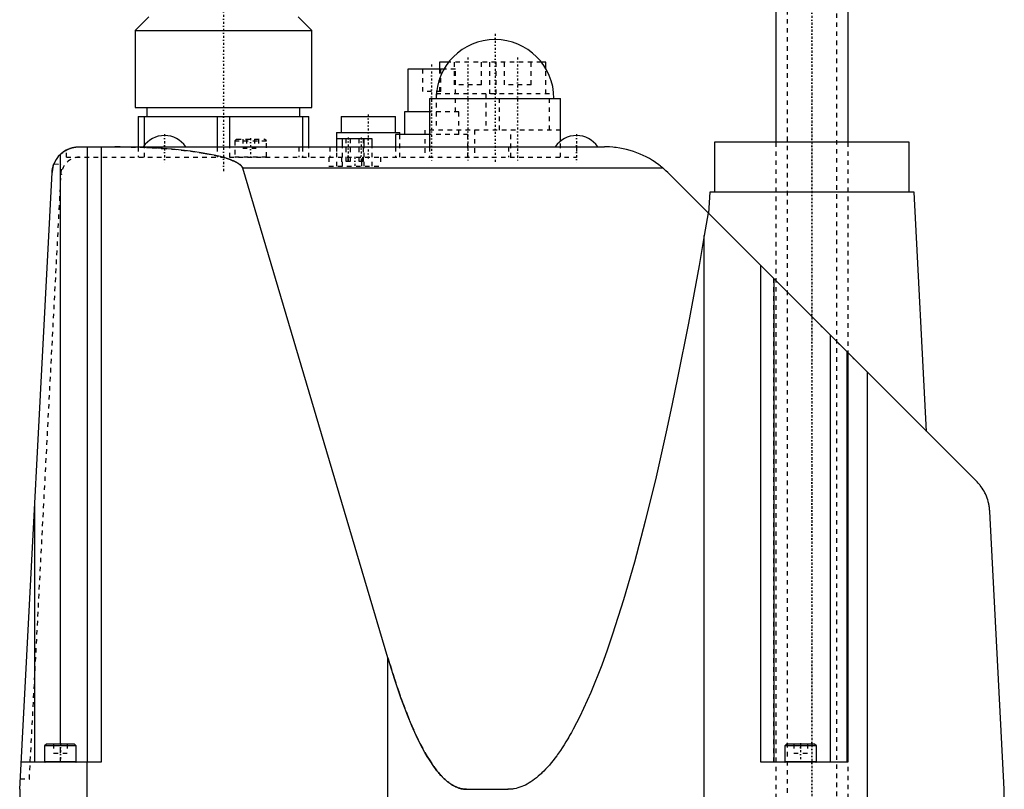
# Model space of a CAD drawing. Extents: x -140 to 392, y -58 to 428.
# Tile 6 of 7: x 175 to 392, y 85 to 256. Entities that reach past the tile are written whole.
import ezdxf

# ---------------------------------------------------------------- set-up
doc = ezdxf.new("R2010")
doc.units = 0
doc.linetypes.add('CENTER', pattern=[1.5, 0.45, -0.5, 0.05, -0.5])
doc.linetypes.add('DASHED', pattern=[2, 1, -1])
for name, color, linetype in [('AM_0', 7, 'CONTINUOUS'), ('AM_3', 7, 'DASHED'), ('AM_7', 7, 'CENTER')]:
    doc.layers.add(name, color=color, linetype=linetype)

msp = doc.modelspace()

# ---------------------------------------------------------------- linework, layer by layer
at = {"layer": 'AM_0', "color": 7, "linetype": 'CONTINUOUS'}
for p, q in [((342, 278), (342, 228.5)), ((358, 228.5), (358, 278)), ((203.5, 256.2), (200.5, 253.2)), ((239.5, 253.2), (236.5, 256.2)), ((200.5, 253.2), (200.5, 236.2)), ((200.5, 253.2), (239.5, 253.2)), ((239.5, 236.2), (239.5, 253.2)), ((267.75, 246.2), (267.75, 244.7)), ((269.75, 246.2), (267.75, 246.2)), ((291.25, 246.2), (290.25, 246.2)), ((291.25, 244.71), (291.25, 246.2)), ((260.75, 244.7), (260.75, 235.2)), ((268.74, 244.7), (260.75, 244.7)), ((265.5, 238.2), (265.5, 227.5)), ((265.5, 238.2), (294.5, 238.2)), ((294.5, 228.78), (294.5, 238.2)), ((200.5, 236.2), (239.5, 236.2)), ((203.1, 236.2), (203.1, 234.2)), ((236.9, 234.2), (236.9, 236.2)), ((260, 235.2), (260, 230.2)), ((265.5, 235.2), (260, 235.2)), ((201.15, 234.2), (238.85, 234.2)), ((201.15, 234.2), (201.15, 227.5)), ((202.56, 227.84), (202.56, 234.2)), ((218.59, 234.2), (218.59, 227.5)), ((221.41, 227.5), (221.41, 234.2)), ((237.44, 234.2), (237.44, 227.5)), ((238.85, 227.5), (238.85, 234.2)), ((246, 234.2), (246, 230.7)), ((246, 234.2), (258, 234.2)), ((258, 230.7), (258, 234.2)), ((245, 230.7), (245, 227.5)), ((245, 230.7), (259, 230.7)), ((259, 230.2), (259, 230.7)), ((245.09, 227.5), (245.09, 229.3)), ((252.89, 229.3), (245.09, 229.3)), ((246.33, 227.5), (246.33, 229.3)), ((251.13, 227.5), (251.13, 229.3)), ((252.89, 227.5), (252.89, 229.3)), ((258, 230.2), (258, 227.5)), ((265.5, 230.2), (258, 230.2)), ((328.5, 228.5), (328.5, 217.5)), ((371.5, 228.5), (328.5, 228.5)), ((371.5, 217.5), (371.5, 228.5)), ((188.14, 227.5), (304.21, 227.5)), ((190, 91.5), (190, 227.5)), ((193, 227.5), (193, 91.5)), ((184, 95.5), (184, 225.85)), ((317.14, 222.76), (224.27, 222.76)), ((256.35, 114.58), (224.27, 222.76)), ((175, 85.5), (182.14, 221.81)), ((318.36, 221.64), (386.36, 153.57)), ((327.43, 217.5), (327.18, 212.81)), ((372.57, 217.5), (327.43, 217.5)), ((375.34, 164.6), (372.57, 217.5)), ((327.09, 212.9), (326.23, 207.93)), ((326.23, 36.5), (326.23, 207.93)), ((338.69, 91.5), (338.69, 201.29)), ((341.69, 91.5), (341.69, 198.29)), ((354.07, 91.5), (354.07, 185.89)), ((357.81, 91.5), (357.81, 182.15)), ((357.91, 182.05), (357.91, 91.5)), ((362.3, 36.5), (362.3, 177.66)), ((178.31, 91.5), (178.31, 148.66)), ((392.5, 85.5), (389.28, 146.91)), ((256.35, 36.5), (256.35, 114.58)), ((180.9, 95.5), (180.5, 95.1)), ((180.5, 95.1), (180.5, 91.6)), ((187.5, 95.1), (180.5, 95.1)), ((187.1, 95.5), (180.9, 95.5)), ((187.5, 95.1), (187.1, 95.5)), ((187.5, 91.6), (187.5, 95.1)), ((344.4, 95.5), (344, 95.1)), ((344, 95.1), (344, 91.6)), ((351, 95.1), (344, 95.1)), ((350.6, 95.5), (344.4, 95.5)), ((351, 95.1), (350.6, 95.5)), ((351, 91.6), (351, 95.1)), ((193, 91.5), (175.31, 91.5)), ((187.5, 91.6), (180.5, 91.6)), ((189.87, 36.5), (189.87, 91.5)), ((357.91, 91.5), (338.69, 91.5)), ((351, 91.6), (344, 91.6)), ((175, 85.5), (175.86, 36.5)), ((273.73, 85.5), (282.83, 85.5)), ((391.64, 36.5), (392.5, 85.5))]:
    msp.add_line(p, q, dxfattribs=at)
for points in [[(184, 225.85, 0), (184.1, 225.94, 0), (184.3, 226.12, 0), (184.51, 226.28, 0), (184.62, 226.36, 0), (184.73, 226.44, 0), (184.95, 226.59, 0), (185.18, 226.72, 0), (185.42, 226.85, 0), (185.67, 226.97, 0), (185.92, 227.08, 0), (186.05, 227.13, 0), (186.18, 227.17, 0), (186.43, 227.25, 0), (186.69, 227.32, 0), (186.93, 227.38, 0), (187.17, 227.42, 0), (187.4, 227.46, 0), (187.51, 227.47, 0), (187.62, 227.48, 0), (187.83, 227.49, 0), (188.04, 227.5, 0), (188.14, 227.5, 0)], [(185.33, 226.8, 0), (185.4, 226.84, 0), (185.54, 226.91, 0), (185.69, 226.98, 0), (185.76, 227.01, 0)], [(185.76, 227.01, 0), (185.83, 227.04, 0), (185.95, 227.09, 0), (186.08, 227.14, 0), (186.14, 227.16, 0), (186.21, 227.18, 0), (186.34, 227.22, 0), (186.47, 227.26, 0), (186.6, 227.3, 0), (186.73, 227.33, 0), (186.86, 227.36, 0), (186.93, 227.38, 0), (186.99, 227.39, 0), (187.13, 227.41, 0), (187.26, 227.44, 0), (187.39, 227.45, 0), (187.53, 227.47, 0), (187.66, 227.48, 0), (187.73, 227.49, 0), (187.8, 227.49, 0), (187.93, 227.5, 0), (188.07, 227.5, 0), (188.14, 227.5, 0)], [(224.27, 222.76, 0), (224.27, 222.77, 0), (224.27, 222.78, 0), (224.26, 222.79, 0), (224.26, 222.8, 0), (224.26, 222.8, 0), (224.26, 222.81, 0), (224.25, 222.83, 0), (224.24, 222.87, 0), (224.2, 222.94, 0), (224.19, 222.97, 0), (224.17, 223.01, 0), (224.12, 223.08, 0), (224.07, 223.15, 0), (224.02, 223.22, 0), (223.96, 223.29, 0), (223.9, 223.36, 0), (223.86, 223.39, 0), (223.82, 223.42, 0), (223.75, 223.49, 0), (223.67, 223.56, 0), (223.58, 223.63, 0), (223.49, 223.7, 0), (223.39, 223.77, 0), (223.34, 223.8, 0), (223.28, 223.84, 0), (223.18, 223.9, 0), (223.06, 223.97, 0), (223, 224, 0), (222.94, 224.04, 0), (222.82, 224.1, 0), (222.69, 224.17, 0), (222.62, 224.2, 0), (222.55, 224.24, 0), (222.41, 224.3, 0), (222.26, 224.37, 0), (222.11, 224.43, 0), (221.96, 224.5, 0), (221.8, 224.56, 0), (221.71, 224.59, 0), (221.63, 224.63, 0), (221.46, 224.69, 0), (221.28, 224.75, 0), (220.62, 224.97, 0), (219.36, 225.33, 0), (217.93, 225.66, 0), (216.34, 225.98, 0), (215.5, 226.13, 0), (214.61, 226.27, 0), (212.75, 226.53, 0), (210.77, 226.77, 0), (208.68, 226.97, 0), (206.51, 227.14, 0), (204.25, 227.28, 0), (203.11, 227.34, 0), (201.94, 227.39, 0), (199.59, 227.46, 0), (197.22, 227.5, 0), (196.02, 227.5, 0)], [(317.14, 222.76, 0), (317.09, 222.81, 0), (316.98, 222.9, 0), (316.87, 222.98, 0), (316.82, 223.03, 0), (316.76, 223.07, 0), (316.65, 223.16, 0), (316.55, 223.25, 0), (316.16, 223.54, 0), (315.48, 224.03, 0), (315.13, 224.26, 0), (314.79, 224.48, 0), (314.1, 224.89, 0), (313.42, 225.26, 0), (312.74, 225.59, 0), (312.03, 225.91, 0), (311.31, 226.2, 0), (310.94, 226.33, 0), (310.57, 226.46, 0), (309.83, 226.7, 0), (309.07, 226.9, 0), (308.31, 227.08, 0), (307.55, 227.22, 0), (306.79, 227.33, 0), (306.41, 227.38, 0), (306.04, 227.42, 0), (305.3, 227.47, 0), (304.57, 227.5, 0), (304.21, 227.5, 0)], [(182.14, 221.81, 0), (182.15, 221.87, 0), (182.15, 221.98, 0), (182.16, 222.08, 0), (182.17, 222.14, 0), (182.18, 222.19, 0), (182.19, 222.3, 0), (182.2, 222.41, 0), (182.22, 222.51, 0), (182.24, 222.62, 0), (182.26, 222.73, 0), (182.27, 222.78, 0), (182.29, 222.83, 0), (182.31, 222.94, 0), (182.34, 223.04, 0), (182.37, 223.15, 0), (182.4, 223.25, 0), (182.43, 223.36, 0), (182.45, 223.41, 0), (182.46, 223.46, 0), (182.5, 223.56, 0), (182.54, 223.66, 0), (182.56, 223.71, 0)], [(318.36, 221.64, 0), (318.17, 221.83, 0), (317.76, 222.21, 0), (317.35, 222.58, 0), (317.14, 222.76, 0)], [(326.23, 207.93, 0), (325.06, 201.27, 0), (322.71, 188.49, 0), (320.34, 176.45, 0), (319.16, 170.71, 0), (317.97, 165.15, 0), (315.59, 154.58, 0), (313.2, 144.76, 0), (310.8, 135.69, 0), (308.39, 127.36, 0), (305.98, 119.78, 0), (304.77, 116.27, 0), (303.56, 112.95, 0), (301.13, 106.88, 0), (298.7, 101.57, 0), (297.28, 98.81, 0), (296.87, 98.07, 0), (296.47, 97.36, 0), (296.27, 97.01, 0), (296.06, 96.66, 0), (295.66, 95.98, 0), (295.25, 95.33, 0), (294.84, 94.7, 0), (294.44, 94.08, 0), (294.03, 93.49, 0), (293.83, 93.2, 0), (293.62, 92.92, 0), (293.22, 92.37, 0), (292.81, 91.84, 0), (292.4, 91.34, 0), (292, 90.85, 0), (291.59, 90.39, 0), (291.39, 90.16, 0), (291.18, 89.94, 0), (290.78, 89.52, 0), (290.37, 89.12, 0), (290.17, 88.92, 0), (289.96, 88.74, 0), (289.55, 88.38, 0), (289.15, 88.04, 0), (288.94, 87.88, 0), (288.74, 87.72, 0), (288.33, 87.43, 0), (287.93, 87.15, 0), (287.52, 86.9, 0), (287.11, 86.67, 0), (286.7, 86.45, 0), (286.5, 86.36, 0), (286.3, 86.26, 0), (285.89, 86.09, 0), (285.48, 85.95, 0), (285.07, 85.82, 0), (284.66, 85.71, 0), (284.26, 85.63, 0), (284.05, 85.6, 0), (283.85, 85.57, 0), (283.44, 85.52, 0), (283.03, 85.5, 0), (282.83, 85.5, 0)], [(389.28, 146.91, 0), (389.28, 146.96, 0), (389.28, 147.04, 0), (389.27, 147.13, 0), (389.27, 147.17, 0), (389.26, 147.21, 0), (389.26, 147.29, 0), (389.25, 147.38, 0), (389.24, 147.46, 0), (389.24, 147.54, 0), (389.23, 147.62, 0), (389.22, 147.66, 0), (389.22, 147.7, 0), (389.21, 147.78, 0), (389.2, 147.86, 0), (389.19, 147.94, 0), (389.17, 148.02, 0), (389.16, 148.09, 0), (389.16, 148.13, 0), (389.15, 148.17, 0), (389.14, 148.25, 0), (389.12, 148.32, 0), (389.12, 148.36, 0), (389.11, 148.4, 0), (389.09, 148.47, 0), (389.08, 148.55, 0), (389.07, 148.59, 0), (389.06, 148.62, 0), (389.05, 148.7, 0), (389.03, 148.77, 0), (389.01, 148.85, 0), (388.99, 148.92, 0), (388.97, 148.99, 0), (388.97, 149.03, 0), (388.96, 149.06, 0), (388.94, 149.13, 0), (388.92, 149.2, 0), (388.84, 149.45, 0), (388.71, 149.86, 0), (388.56, 150.26, 0), (388.39, 150.64, 0), (388.31, 150.83, 0), (388.22, 151.01, 0), (388.03, 151.36, 0), (387.83, 151.7, 0), (387.62, 152.03, 0), (387.41, 152.34, 0), (387.19, 152.63, 0), (387.08, 152.77, 0), (386.97, 152.91, 0), (386.73, 153.18, 0), (386.49, 153.44, 0), (386.36, 153.57, 0)], [(273.73, 85.5, 0), (273.65, 85.5, 0), (273.49, 85.51, 0), (273.33, 85.52, 0), (273.24, 85.52, 0), (273.16, 85.53, 0), (273, 85.55, 0), (272.84, 85.58, 0), (272.68, 85.61, 0), (272.52, 85.64, 0), (272.36, 85.68, 0), (272.27, 85.7, 0), (272.19, 85.73, 0), (272.03, 85.78, 0), (271.87, 85.83, 0), (271.71, 85.89, 0), (271.55, 85.96, 0), (271.38, 86.03, 0), (271.3, 86.06, 0), (271.22, 86.1, 0), (271.06, 86.18, 0), (270.9, 86.27, 0), (270.82, 86.31, 0), (270.74, 86.36, 0), (270.58, 86.45, 0), (270.41, 86.55, 0), (270.33, 86.6, 0), (270.25, 86.66, 0), (270.09, 86.77, 0), (269.93, 86.88, 0), (269.77, 87, 0), (269.61, 87.13, 0), (269.44, 87.26, 0), (269.36, 87.32, 0), (269.28, 87.39, 0), (269.12, 87.53, 0), (268.96, 87.68, 0), (268.8, 87.82, 0), (268.64, 87.98, 0), (268.48, 88.14, 0), (268.39, 88.22, 0), (268.31, 88.3, 0), (268.15, 88.47, 0), (267.99, 88.65, 0), (267.83, 88.83, 0), (267.67, 89.01, 0), (267.51, 89.2, 0), (267.43, 89.3, 0), (267.35, 89.4, 0), (267.18, 89.6, 0), (267.02, 89.8, 0), (266.46, 90.56, 0), (265.49, 92, 0), (265.01, 92.78, 0), (264.52, 93.62, 0), (263.56, 95.41, 0), (262.59, 97.39, 0), (261.63, 99.54, 0), (260.67, 101.88, 0), (259.7, 104.39, 0), (259.22, 105.71, 0), (258.74, 107.08, 0), (257.78, 109.95, 0), (256.83, 112.99, 0), (256.35, 114.58, 0)], [(282.83, 85.5, 0), (282.9, 85.5, 0)]]:
    msp.add_polyline3d(points, dxfattribs=at)
for centre, radius, start, end in [((280, 238.2), 13, 0, 180), ((207, 224.33), 5.66, 34.0607, 145.9393), ((298, 224.33), 5.66, 34.0607, 145.9393), ((188.14, 221.5), 6, 117.8941, 177), ((180.6, 91.6), 0.1, 180, 270), ((187.4, 91.6), 0.1, 270, 0), ((344.1, 91.6), 0.1, 180, 270), ((350.9, 91.6), 0.1, 270, 0)]:
    msp.add_arc(centre, radius, start, end, dxfattribs=at)
at = {"layer": 'AM_3', "color": 6, "linetype": 'DASHED'}
for p, q in [((344.5, 287.75), (344.5, -42)), ((355.5, -42), (355.5, 287.75)), ((290.25, 246.2), (269.75, 246.2)), ((271, 246.2), (271, 241.2)), ((277, 241.2), (277, 246.2)), ((278.75, 246.2), (278.75, 239.2)), ((280.25, 239.2), (280.25, 246.2)), ((282, 246.2), (282, 241.2)), ((288, 241.2), (288, 246.2)), ((264, 244.7), (264, 239.7)), ((267.75, 244.7), (267.75, 239.2)), ((268, 239.7), (268, 244.7)), ((271.25, 244.7), (268.74, 244.7)), ((271.25, 235.2), (271.25, 244.7)), ((291.25, 239.2), (291.25, 244.71)), ((268, 239.7), (264, 239.7)), ((277, 241.2), (271, 241.2)), ((288, 241.2), (282, 241.2)), ((267, 239.2), (267, 231.2)), ((292, 239.2), (267, 239.2)), ((278, 239.2), (278, 231.2)), ((281, 231.2), (281, 239.2)), ((292, 231.2), (292, 239.2)), ((272, 235.2), (265.5, 235.2)), ((272, 230.2), (272, 235.2)), ((264.5, 231.2), (264.5, 225.2)), ((294.5, 231.2), (264.5, 231.2)), ((275.5, 231.2), (275.5, 225.2)), ((283.5, 225.2), (283.5, 231.2)), ((222.9, 229.2), (222.5, 228.8)), ((222.5, 228.8), (222.5, 225.3)), ((222.5, 228.8), (229.5, 228.8)), ((222.9, 229.2), (229.1, 229.2)), ((224.27, 229.2), (224.27, 227.2)), ((225.13, 229.2), (225.13, 227.2)), ((226.87, 229.2), (226.87, 227.2)), ((227.73, 229.2), (227.73, 227.2)), ((229.5, 228.8), (229.1, 229.2)), ((229.5, 225.3), (229.5, 228.8)), ((246.32, 223.2), (246.32, 229.3)), ((247.08, 229.3), (247.08, 224.3)), ((248.08, 224.3), (248.08, 229.3)), ((249.92, 229.3), (249.92, 224.3)), ((250.92, 224.3), (250.92, 229.3)), ((251.12, 223.2), (251.12, 229.3)), ((259, 225.2), (259, 230.2)), ((274, 230.2), (265.5, 230.2)), ((274, 225.2), (274, 230.2)), ((294.5, 225.2), (294.5, 228.78)), ((342, 228.5), (342, 1.5)), ((358, 1.5), (358, 228.5)), ((185.33, 225.2), (185.33, 226.8)), ((201.15, 227.5), (201.15, 225.2)), ((202.56, 225.2), (202.56, 227.84)), ((218.59, 227.5), (218.59, 225.2)), ((221.41, 225.2), (221.41, 227.5)), ((224.27, 227.2), (227.73, 227.2)), ((236.69, 227.5), (236.69, 225.2)), ((237.44, 227.5), (237.44, 225.2)), ((238.85, 225.2), (238.85, 227.5)), ((243.53, 227.5), (243.53, 225.2)), ((245, 227.5), (245, 225.2)), ((245.09, 223.2), (245.09, 227.5)), ((246.33, 223.2), (246.33, 227.5)), ((251.13, 223.2), (251.13, 227.5)), ((252.89, 223.2), (252.89, 227.5)), ((258, 227.5), (258, 225.2)), ((265.5, 227.5), (265.5, 225.2)), ((283, 227.5), (283, 225.2)), ((298, 227.5), (298, 225.2)), ((185.33, 225.2), (298, 225.2)), ((222.5, 225.3), (229.5, 225.3)), ((243.3, 225.2), (243.3, 223.2)), ((246.11, 225.2), (246.11, 223.2)), ((247.08, 224.3), (248.08, 224.3)), ((247.45, 225.2), (247.45, 223.2)), ((249.92, 224.3), (250.92, 224.3)), ((250.55, 223.2), (250.55, 225.2)), ((250.71, 225.2), (250.71, 223.2)), ((254.7, 225.2), (254.7, 223.2)), ((177.14, 87.75), (184.26, 223.62)), ((182.56, 223.71), (184.26, 223.62)), ((243.3, 223.2), (254.7, 223.2)), ((184.2, 221.41), (184.14, 221.41)), ((341.5, 198.47), (341.5, 91.5)), ((341.6, 91.5), (341.6, 198.38)), ((341.69, 198.29), (362.3, 177.66)), ((182.5, 95.5), (182.5, 93.5)), ((184, 91.5), (184, 95.5)), ((185.5, 95.5), (185.5, 93.5)), ((346, 95.5), (346, 93.5)), ((347.5, 95.5), (347.5, 93.5)), ((349, 95.5), (349, 93.5)), ((182.5, 93.5), (185.5, 93.5)), ((346, 93.5), (349, 93.5)), ((175.12, 87.85), (177.14, 87.75))]:
    msp.add_line(p, q, dxfattribs=at)
for points in [[(196.02, 227.5, 0), (197.22, 227.5, 0), (199.59, 227.46, 0), (201.94, 227.39, 0), (203.11, 227.34, 0), (204.25, 227.28, 0), (206.51, 227.14, 0), (208.68, 226.97, 0), (210.77, 226.77, 0), (212.75, 226.53, 0), (214.61, 226.27, 0), (215.5, 226.13, 0), (216.34, 225.98, 0), (217.93, 225.66, 0), (219.36, 225.33, 0), (220.62, 224.97, 0), (221.28, 224.75, 0), (221.46, 224.69, 0), (221.63, 224.63, 0), (221.71, 224.59, 0), (221.8, 224.56, 0), (221.96, 224.5, 0), (222.11, 224.43, 0), (222.26, 224.37, 0), (222.41, 224.3, 0), (222.55, 224.24, 0), (222.62, 224.2, 0), (222.69, 224.17, 0), (222.82, 224.1, 0), (222.94, 224.04, 0), (223, 224, 0), (223.06, 223.97, 0), (223.18, 223.9, 0), (223.28, 223.84, 0), (223.34, 223.8, 0), (223.39, 223.77, 0), (223.49, 223.7, 0), (223.58, 223.63, 0), (223.67, 223.56, 0), (223.75, 223.49, 0), (223.82, 223.42, 0), (223.86, 223.39, 0), (223.9, 223.36, 0), (223.96, 223.29, 0), (224.02, 223.22, 0), (224.07, 223.15, 0), (224.12, 223.08, 0), (224.17, 223.01, 0), (224.19, 222.97, 0), (224.2, 222.94, 0), (224.24, 222.87, 0), (224.25, 222.83, 0), (224.26, 222.81, 0), (224.26, 222.8, 0), (224.26, 222.8, 0), (224.26, 222.79, 0), (224.27, 222.78, 0), (224.27, 222.77, 0), (224.27, 222.76, 0)], [(256.35, 114.58, 0), (256.83, 112.99, 0), (257.78, 109.95, 0), (258.74, 107.08, 0), (259.22, 105.71, 0), (259.7, 104.39, 0), (260.67, 101.88, 0), (261.63, 99.54, 0), (262.59, 97.39, 0), (263.56, 95.41, 0), (264.52, 93.62, 0), (265.01, 92.78, 0), (265.49, 92, 0), (266.46, 90.56, 0), (267.02, 89.8, 0), (267.18, 89.6, 0), (267.35, 89.4, 0), (267.43, 89.3, 0), (267.51, 89.2, 0), (267.67, 89.01, 0), (267.83, 88.83, 0), (267.99, 88.65, 0), (268.15, 88.47, 0), (268.31, 88.3, 0), (268.39, 88.22, 0), (268.48, 88.14, 0), (268.64, 87.98, 0), (268.8, 87.82, 0), (268.96, 87.68, 0), (269.12, 87.53, 0), (269.28, 87.39, 0), (269.36, 87.32, 0), (269.44, 87.26, 0), (269.61, 87.13, 0), (269.77, 87, 0), (269.93, 86.88, 0), (270.09, 86.77, 0), (270.25, 86.66, 0), (270.33, 86.6, 0), (270.41, 86.55, 0), (270.58, 86.45, 0), (270.74, 86.36, 0), (270.82, 86.31, 0), (270.9, 86.27, 0), (271.06, 86.18, 0), (271.22, 86.1, 0), (271.3, 86.06, 0), (271.38, 86.03, 0), (271.55, 85.96, 0), (271.71, 85.89, 0), (271.87, 85.83, 0), (272.03, 85.78, 0), (272.19, 85.73, 0), (272.27, 85.7, 0), (272.36, 85.68, 0), (272.52, 85.64, 0), (272.68, 85.61, 0), (272.84, 85.58, 0), (273, 85.55, 0), (273.16, 85.53, 0), (273.24, 85.52, 0), (273.33, 85.52, 0), (273.49, 85.51, 0), (273.65, 85.5, 0), (273.73, 85.5, 0)], [(282.9, 85.5, 0), (282.83, 85.5, 0)]]:
    msp.add_polyline3d(points, dxfattribs=at)
for centre, radius, start, end in [((188.2, 221.2), 4, 90, 177), ((222.6, 225.3), 0.1, 180, 270), ((229.4, 225.3), 0.1, 270, 0)]:
    msp.add_arc(centre, radius, start, end, dxfattribs=at)
at = {"layer": 'AM_7', "color": 4, "linetype": 'CENTER'}
for p, q in [((350, 304.5), (350, -58.5)), ((220, 289.25), (220, 222.15)), ((350, 255), (350, -20)), ((280, 252.5), (280, 223.9)), ((274, 247.25), (274, 224.15)), ((285, 247.25), (285, 224.15)), ((266, 245.68), (266, 224.22)), ((266.35, 238.2), (293.65, 238.2)), ((252, 234.65), (252, 224.75)), ((207, 230.27), (207, 224.05)), ((226, 229.4), (226, 225)), ((247.58, 229.55), (247.58, 224.05)), ((250.42, 229.55), (250.42, 224.05)), ((298, 230.27), (298, 224.05)), ((249, 225.3), (249, 223.1)), ((184, 95.7), (184, 91.3)), ((347.5, 95.7), (347.5, 91.3))]:
    msp.add_line(p, q, dxfattribs=at)

doc.saveas('drawing.dxf')
